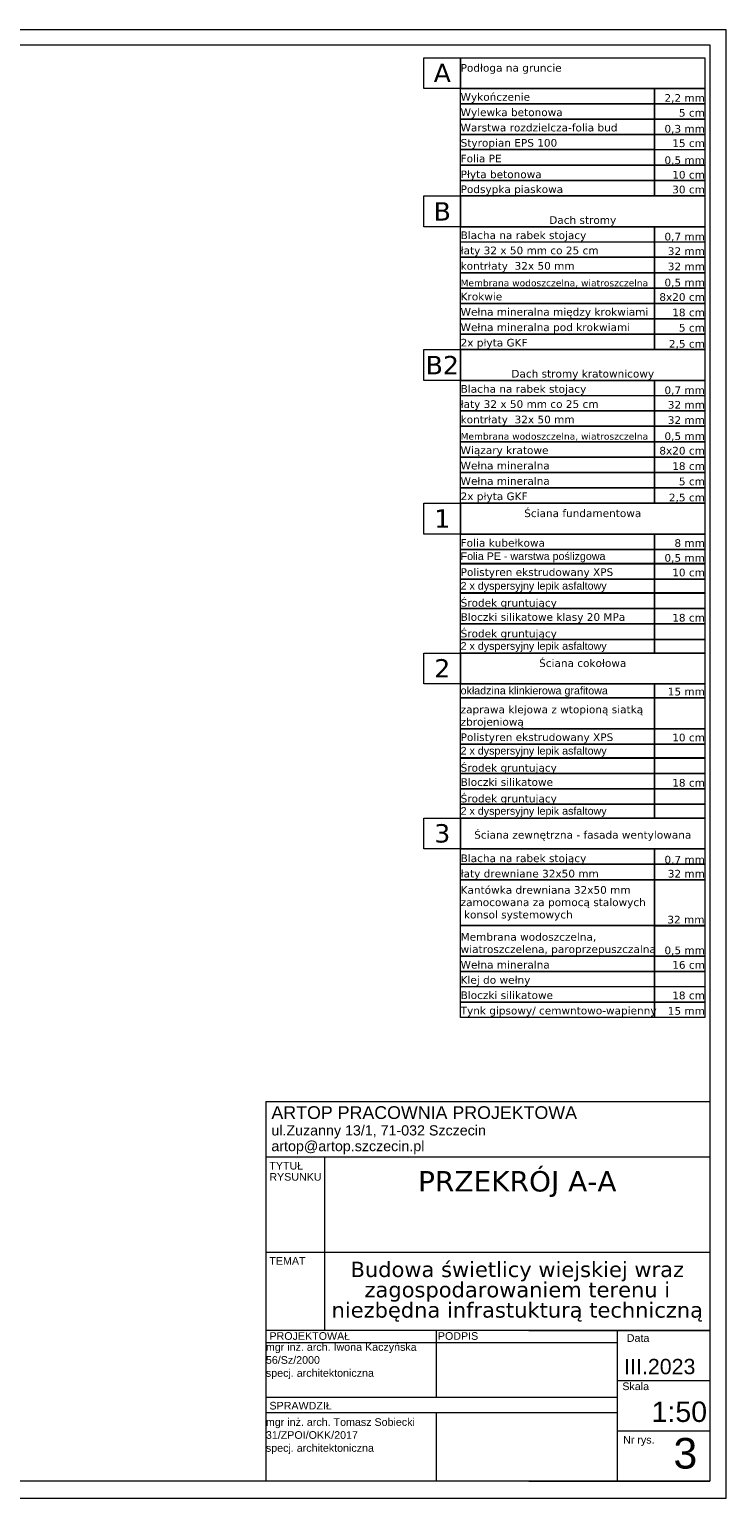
# Model space of a CAD drawing. Extents: x 5465377 to 5465550, y 5925276 to 5925338.
# Tile 107 of 182: x 5465415.42 to 5465422.25, y 5925324.05 to 5925338.45. Entities that reach past the tile are written whole.
import ezdxf

# ---------------------------------------------------------------- set-up
doc = ezdxf.new("R2010")
doc.units = 0
doc.header["$MEASUREMENT"] = 0
for name, color, linetype, lineweight in [('0_Nr_Pióra__141', 7, 'Continuous', 0), ('0_Nr_pióra__7_Nr_Pióra__7', 7, 'Continuous', 35), ('tabelki_Nr_pióra__141_Nr_Pióra__141', 7, 'Continuous', 0), ('tabelki_Nr_pióra__1_Nr_pióra__141_Nr_Pióra__141', 7, 'Continuous', 0), ('tabelki_Nr_pióra__7_Nr_Pióra__141', 7, 'Continuous', 0), ('tabelki_Nr_pióra__7_Nr_pióra__1_Nr_Pióra__141', 7, 'Continuous', 0), ('tabelki_Nr_pióra__7_Nr_pióra__7_Nr_Pióra__141', 7, 'Continuous', 0), ('tabelki_Nr_pióra__7_Nr_pióra__7_Nr_Pióra__7', 7, 'Continuous', 35)]:
    doc.layers.add(name, color=color, linetype=linetype, lineweight=lineweight)
doc.styles.add('GENERATED_STYLE_1', font='arial.ttf')
doc.styles.add('GENERATED_STYLE_4', font='arial.ttf')
doc.styles.add('GENERATED_STYLE_6', font='verdana.ttf')

msp = doc.modelspace()

# ---------------------------------------------------------------- linework, layer by layer
at = {"layer": '0_Nr_Pióra__141', "linetype": 'Continuous', "flags": 128}
for points in [[(5465401.775, 5925338.451), (5465422.253, 5925338.451), (5465422.253, 5925324.05), (5465401.775, 5925324.05)], [(5465402.21, 5925338.298), (5465422.099, 5925338.298), (5465422.099, 5925324.222), (5465402.21, 5925324.222)]]:
    msp.add_lwpolyline(points, close=True, dxfattribs=at)
at = {"layer": 'tabelki_Nr_pióra__141_Nr_Pióra__141', "linetype": 'Continuous'}
for p, q in [((5465417.743, 5925327.942), (5465422.099, 5925327.942)), ((5465417.743, 5925327.942), (5465417.743, 5925324.222)), ((5465422.099, 5925327.942), (5465422.099, 5925324.222)), ((5465422.099, 5925327.395), (5465417.743, 5925327.395)), ((5465422.099, 5925327.395), (5465417.743, 5925327.395)), ((5465418.318, 5925327.395), (5465418.318, 5925325.699)), ((5465422.099, 5925326.463), (5465417.743, 5925326.463)), ((5465422.099, 5925325.699), (5465417.743, 5925325.699)), ((5465422.099, 5925325.699), (5465417.743, 5925325.699)), ((5465419.414, 5925325.699), (5465419.414, 5925325.043)), ((5465420.321, 5925325.699), (5465422.099, 5925325.699)), ((5465421.189, 5925325.699), (5465421.189, 5925324.222)), ((5465421.189, 5925325.576), (5465417.743, 5925325.576)), ((5465421.189, 5925325.207), (5465422.099, 5925325.207)), ((5465421.189, 5925325.04), (5465417.743, 5925325.04)), ((5465421.189, 5925324.892), (5465417.743, 5925324.892)), ((5465419.414, 5925324.892), (5465419.414, 5925324.222)), ((5465421.189, 5925324.714), (5465422.099, 5925324.714)), ((5465420.321, 5925324.222), (5465417.743, 5925324.222)), ((5465422.099, 5925324.222), (5465417.743, 5925324.222)), ((5465420.321, 5925324.222), (5465422.099, 5925324.222))]:
    msp.add_line(p, q, dxfattribs=at)
at = {"layer": 'tabelki_Nr_pióra__1_Nr_pióra__141_Nr_Pióra__141', "linetype": 'Continuous', "flags": 128}
for points in [[(5465419.293, 5925338.173), (5465419.653, 5925338.173), (5465419.653, 5925337.872), (5465419.293, 5925337.872)], [(5465419.653, 5925338.173), (5465422.049, 5925338.173), (5465422.049, 5925337.872), (5465419.653, 5925337.872)], [(5465419.653, 5925337.872), (5465421.556, 5925337.872), (5465421.556, 5925337.721), (5465419.653, 5925337.721)], [(5465421.556, 5925337.872), (5465422.049, 5925337.872), (5465422.049, 5925337.721), (5465421.556, 5925337.721)], [(5465419.653, 5925337.721), (5465421.556, 5925337.721), (5465421.556, 5925337.57), (5465419.653, 5925337.57)], [(5465421.556, 5925337.721), (5465422.049, 5925337.721), (5465422.049, 5925337.57), (5465421.556, 5925337.57)], [(5465419.653, 5925337.572), (5465421.556, 5925337.572), (5465421.556, 5925337.421), (5465419.653, 5925337.421)], [(5465421.556, 5925337.572), (5465422.049, 5925337.572), (5465422.049, 5925337.421), (5465421.556, 5925337.421)], [(5465421.556, 5925337.572), (5465422.049, 5925337.572), (5465422.049, 5925337.421), (5465421.556, 5925337.421)], [(5465419.653, 5925337.421), (5465421.556, 5925337.421), (5465421.556, 5925337.272), (5465419.653, 5925337.272)], [(5465421.556, 5925337.421), (5465422.049, 5925337.421), (5465422.049, 5925337.27), (5465421.556, 5925337.27)], [(5465419.653, 5925337.272), (5465421.556, 5925337.272), (5465421.556, 5925337.121), (5465419.653, 5925337.121)], [(5465421.556, 5925337.272), (5465422.049, 5925337.272), (5465422.049, 5925337.121), (5465421.556, 5925337.121)], [(5465419.653, 5925337.12), (5465421.556, 5925337.12), (5465421.556, 5925336.969), (5465419.653, 5925336.969)], [(5465421.556, 5925337.12), (5465422.049, 5925337.12), (5465422.049, 5925336.969), (5465421.556, 5925336.969)], [(5465419.653, 5925336.969), (5465421.556, 5925336.969), (5465421.556, 5925336.818), (5465419.653, 5925336.818)], [(5465421.556, 5925336.969), (5465422.049, 5925336.969), (5465422.049, 5925336.818), (5465421.556, 5925336.818)], [(5465419.293, 5925336.818), (5465419.653, 5925336.818), (5465419.653, 5925336.516), (5465419.293, 5925336.516)], [(5465419.653, 5925336.818), (5465422.049, 5925336.818), (5465422.049, 5925336.516), (5465419.653, 5925336.516)], [(5465419.653, 5925336.516), (5465421.556, 5925336.516), (5465421.556, 5925336.366), (5465419.653, 5925336.366)], [(5465421.556, 5925336.516), (5465422.049, 5925336.516), (5465422.049, 5925336.366), (5465421.556, 5925336.366)], [(5465419.653, 5925336.367), (5465421.556, 5925336.367), (5465421.556, 5925336.217), (5465419.653, 5925336.217)], [(5465421.556, 5925336.367), (5465422.049, 5925336.367), (5465422.049, 5925336.217), (5465421.556, 5925336.217)], [(5465419.653, 5925336.217), (5465421.556, 5925336.217), (5465421.556, 5925336.066), (5465419.653, 5925336.066)], [(5465421.556, 5925336.217), (5465422.049, 5925336.217), (5465422.049, 5925336.066), (5465421.556, 5925336.066)], [(5465419.653, 5925336.066), (5465421.556, 5925336.066), (5465421.556, 5925335.915), (5465419.653, 5925335.915)], [(5465421.556, 5925336.066), (5465422.049, 5925336.066), (5465422.049, 5925335.915), (5465421.556, 5925335.915)], [(5465419.653, 5925335.915), (5465421.556, 5925335.915), (5465421.556, 5925335.764), (5465419.653, 5925335.764)], [(5465421.556, 5925335.915), (5465422.049, 5925335.915), (5465422.049, 5925335.764), (5465421.556, 5925335.764)], [(5465419.653, 5925335.764), (5465421.556, 5925335.764), (5465421.556, 5925335.614), (5465419.653, 5925335.614)], [(5465421.556, 5925335.764), (5465422.049, 5925335.764), (5465422.049, 5925335.614), (5465421.556, 5925335.614)], [(5465419.653, 5925335.614), (5465421.556, 5925335.614), (5465421.556, 5925335.463), (5465419.653, 5925335.463)], [(5465421.556, 5925335.614), (5465422.049, 5925335.614), (5465422.049, 5925335.463), (5465421.556, 5925335.463)], [(5465419.653, 5925335.463), (5465421.556, 5925335.463), (5465421.556, 5925335.312), (5465419.653, 5925335.312)], [(5465421.556, 5925335.463), (5465422.049, 5925335.463), (5465422.049, 5925335.312), (5465421.556, 5925335.312)], [(5465419.293, 5925335.312), (5465419.653, 5925335.312), (5465419.653, 5925335.01), (5465419.293, 5925335.01)], [(5465419.653, 5925335.312), (5465422.049, 5925335.312), (5465422.049, 5925335.01), (5465419.653, 5925335.01)], [(5465419.653, 5925335.01), (5465421.556, 5925335.01), (5465421.556, 5925334.86), (5465419.653, 5925334.86)], [(5465421.556, 5925335.01), (5465422.049, 5925335.01), (5465422.049, 5925334.86), (5465421.556, 5925334.86)], [(5465419.653, 5925334.861), (5465421.556, 5925334.861), (5465421.556, 5925334.711), (5465419.653, 5925334.711)], [(5465421.556, 5925334.861), (5465422.049, 5925334.861), (5465422.049, 5925334.711), (5465421.556, 5925334.711)], [(5465419.653, 5925334.711), (5465421.556, 5925334.711), (5465421.556, 5925334.56), (5465419.653, 5925334.56)], [(5465421.556, 5925334.711), (5465422.049, 5925334.711), (5465422.049, 5925334.56), (5465421.556, 5925334.56)], [(5465419.653, 5925334.56), (5465421.556, 5925334.56), (5465421.556, 5925334.409), (5465419.653, 5925334.409)], [(5465421.556, 5925334.56), (5465422.049, 5925334.56), (5465422.049, 5925334.409), (5465421.556, 5925334.409)], [(5465419.653, 5925334.409), (5465421.556, 5925334.409), (5465421.556, 5925334.258), (5465419.653, 5925334.258)], [(5465421.556, 5925334.409), (5465422.049, 5925334.409), (5465422.049, 5925334.258), (5465421.556, 5925334.258)], [(5465419.653, 5925334.258), (5465421.556, 5925334.258), (5465421.556, 5925334.107), (5465419.653, 5925334.107)], [(5465421.556, 5925334.258), (5465422.049, 5925334.258), (5465422.049, 5925334.107), (5465421.556, 5925334.107)], [(5465419.653, 5925334.107), (5465421.556, 5925334.107), (5465421.556, 5925333.957), (5465419.653, 5925333.957)], [(5465421.556, 5925334.107), (5465422.049, 5925334.107), (5465422.049, 5925333.957), (5465421.556, 5925333.957)], [(5465419.653, 5925333.957), (5465421.556, 5925333.957), (5465421.556, 5925333.806), (5465419.653, 5925333.806)], [(5465421.556, 5925333.957), (5465422.049, 5925333.957), (5465422.049, 5925333.806), (5465421.556, 5925333.806)], [(5465419.293, 5925333.806), (5465419.653, 5925333.806), (5465419.653, 5925333.504), (5465419.293, 5925333.504)], [(5465419.653, 5925333.806), (5465422.049, 5925333.806), (5465422.049, 5925333.504), (5465419.653, 5925333.504)], [(5465419.653, 5925333.502), (5465421.556, 5925333.502), (5465421.556, 5925333.351), (5465419.653, 5925333.351)], [(5465421.556, 5925333.502), (5465422.049, 5925333.502), (5465422.049, 5925333.351), (5465421.556, 5925333.351)], [(5465419.653, 5925333.351), (5465421.556, 5925333.351), (5465421.556, 5925333.216), (5465419.653, 5925333.216)], [(5465421.556, 5925333.351), (5465422.049, 5925333.351), (5465422.049, 5925333.216), (5465421.556, 5925333.216)], [(5465419.653, 5925333.213), (5465421.556, 5925333.213), (5465421.556, 5925333.063), (5465419.653, 5925333.063)], [(5465421.556, 5925333.213), (5465422.049, 5925333.213), (5465422.049, 5925333.063), (5465421.556, 5925333.063)], [(5465419.653, 5925333.063), (5465421.556, 5925333.063), (5465421.556, 5925332.927), (5465419.653, 5925332.927)], [(5465421.556, 5925333.063), (5465422.049, 5925333.063), (5465422.049, 5925332.927), (5465421.556, 5925332.927)], [(5465419.653, 5925332.925), (5465421.556, 5925332.925), (5465421.556, 5925332.774), (5465419.653, 5925332.774)], [(5465421.556, 5925332.925), (5465422.049, 5925332.925), (5465422.049, 5925332.774), (5465421.556, 5925332.774)], [(5465419.653, 5925332.774), (5465421.556, 5925332.774), (5465421.556, 5925332.623), (5465419.653, 5925332.623)], [(5465421.556, 5925332.774), (5465422.049, 5925332.774), (5465422.049, 5925332.623), (5465421.556, 5925332.623)], [(5465419.653, 5925332.623), (5465421.556, 5925332.623), (5465421.556, 5925332.472), (5465419.653, 5925332.472)], [(5465421.556, 5925332.623), (5465422.049, 5925332.623), (5465422.049, 5925332.472), (5465421.556, 5925332.472)], [(5465419.653, 5925332.472), (5465421.556, 5925332.472), (5465421.556, 5925332.337), (5465419.653, 5925332.337)], [(5465421.556, 5925332.472), (5465422.049, 5925332.472), (5465422.049, 5925332.337), (5465421.556, 5925332.337)], [(5465419.293, 5925332.337), (5465419.653, 5925332.337), (5465419.653, 5925332.035), (5465419.293, 5925332.035)], [(5465419.653, 5925332.337), (5465422.049, 5925332.337), (5465422.049, 5925332.035), (5465419.653, 5925332.035)], [(5465419.653, 5925332.035), (5465421.556, 5925332.035), (5465421.556, 5925331.899), (5465419.653, 5925331.899)], [(5465421.556, 5925332.035), (5465422.049, 5925332.035), (5465422.049, 5925331.899), (5465421.556, 5925331.899)], [(5465419.653, 5925331.899), (5465421.556, 5925331.899), (5465421.556, 5925331.596), (5465419.653, 5925331.596)], [(5465421.556, 5925331.899), (5465422.049, 5925331.899), (5465422.049, 5925331.596), (5465421.556, 5925331.596)], [(5465419.653, 5925331.596), (5465421.556, 5925331.596), (5465421.556, 5925331.445), (5465419.653, 5925331.445)], [(5465421.556, 5925331.596), (5465422.049, 5925331.596), (5465422.049, 5925331.445), (5465421.556, 5925331.445)], [(5465419.653, 5925331.445), (5465421.556, 5925331.445), (5465421.556, 5925331.31), (5465419.653, 5925331.31)], [(5465421.556, 5925331.445), (5465422.049, 5925331.445), (5465422.049, 5925331.31), (5465421.556, 5925331.31)], [(5465419.653, 5925331.307), (5465421.556, 5925331.307), (5465421.556, 5925331.156), (5465419.653, 5925331.156)], [(5465421.556, 5925331.307), (5465422.049, 5925331.307), (5465422.049, 5925331.156), (5465421.556, 5925331.156)], [(5465419.653, 5925331.156), (5465421.556, 5925331.156), (5465421.556, 5925331.006), (5465419.653, 5925331.006)], [(5465421.556, 5925331.156), (5465422.049, 5925331.156), (5465422.049, 5925331.006), (5465421.556, 5925331.006)], [(5465419.653, 5925331.006), (5465421.556, 5925331.006), (5465421.556, 5925330.855), (5465419.653, 5925330.855)], [(5465421.556, 5925331.006), (5465422.049, 5925331.006), (5465422.049, 5925330.855), (5465421.556, 5925330.855)], [(5465419.653, 5925330.855), (5465421.556, 5925330.855), (5465421.556, 5925330.719), (5465419.653, 5925330.719)], [(5465421.556, 5925330.855), (5465422.049, 5925330.855), (5465422.049, 5925330.719), (5465421.556, 5925330.719)], [(5465419.293, 5925330.719), (5465419.653, 5925330.719), (5465419.653, 5925330.418), (5465419.293, 5925330.418)], [(5465419.653, 5925330.719), (5465422.049, 5925330.719), (5465422.049, 5925330.418), (5465419.653, 5925330.418)], [(5465419.653, 5925330.418), (5465421.556, 5925330.418), (5465421.556, 5925330.267), (5465419.653, 5925330.267)], [(5465421.556, 5925330.418), (5465422.049, 5925330.418), (5465422.049, 5925330.267), (5465421.556, 5925330.267)], [(5465419.653, 5925330.267), (5465421.556, 5925330.267), (5465421.556, 5925330.116), (5465419.653, 5925330.116)], [(5465421.556, 5925330.267), (5465422.049, 5925330.267), (5465422.049, 5925330.116), (5465421.556, 5925330.116)], [(5465419.653, 5925330.116), (5465421.556, 5925330.116), (5465421.556, 5925329.666), (5465419.653, 5925329.666)], [(5465421.556, 5925330.116), (5465422.049, 5925330.116), (5465422.049, 5925329.666), (5465421.556, 5925329.666)], [(5465419.653, 5925329.666), (5465421.556, 5925329.666), (5465421.556, 5925329.366), (5465419.653, 5925329.366)], [(5465421.556, 5925329.663), (5465422.049, 5925329.663), (5465422.049, 5925329.366), (5465421.556, 5925329.366)], [(5465419.653, 5925329.366), (5465421.556, 5925329.366), (5465421.556, 5925329.216), (5465419.653, 5925329.216)], [(5465421.556, 5925329.366), (5465422.049, 5925329.366), (5465422.049, 5925329.216), (5465421.556, 5925329.216)], [(5465419.653, 5925329.217), (5465421.556, 5925329.217), (5465421.556, 5925329.067), (5465419.653, 5925329.067)], [(5465421.556, 5925329.217), (5465422.049, 5925329.217), (5465422.049, 5925329.067), (5465421.556, 5925329.067)], [(5465419.653, 5925329.068), (5465421.556, 5925329.068), (5465421.556, 5925328.917), (5465419.653, 5925328.917)], [(5465421.556, 5925329.068), (5465422.049, 5925329.068), (5465422.049, 5925328.917), (5465421.556, 5925328.917)], [(5465419.653, 5925328.917), (5465421.556, 5925328.917), (5465421.556, 5925328.767), (5465419.653, 5925328.767)], [(5465421.556, 5925328.917), (5465422.049, 5925328.917), (5465422.049, 5925328.767), (5465421.556, 5925328.767)]]:
    msp.add_lwpolyline(points, close=True, dxfattribs=at)

# ---------------------------------------------------------------- texts
at = {"layer": '0_Nr_pióra__7_Nr_Pióra__7', "linetype": 'Continuous', "char_height": 0.075, "attachment_point": 4, "style": 'GENERATED_STYLE_1'}
for s, insert in [('{Folia PE - warstwa poślizgowa}', (5465419.653, 5925333.276)), ('{2 x dyspersyjny lepik asfaltowy}', (5465419.653, 5925332.986)), ('{2 x dyspersyjny lepik asfaltowy}', (5465419.653, 5925332.396)), ('{okładzina klinkierowa grafitowa}', (5465419.653, 5925331.959)), ('{2 x dyspersyjny lepik asfaltowy}', (5465419.653, 5925331.369)), ('{2 x dyspersyjny lepik asfaltowy}', (5465419.653, 5925330.779))]:
    msp.add_mtext(s, dxfattribs=dict(at, insert=insert))
at = {"layer": 'tabelki_Nr_pióra__7_Nr_Pióra__141', "linetype": 'Continuous'}
for s, insert, char_height, attachment_point, style in [('{ARTOP PRACOWNIA PROJEKTOWA }', (5465417.797, 5925327.769), 0.125, 7, 'GENERATED_STYLE_4'), ('{ul.Zuzanny 13/1, 71-032 Szczecin }', (5465417.797, 5925327.579), 0.1, 7, 'GENERATED_STYLE_1'), ('{artop@artop.szczecin.pl }', (5465417.797, 5925327.425), 0.1, 7, 'GENERATED_STYLE_1'), ('{PRZEKRÓJ A-A}', (5465420.209, 5925327.005), 0.2, 8, 'GENERATED_STYLE_6'), ('{TEMAT}', (5465417.777, 5925326.342), 0.075, 7, 'GENERATED_STYLE_1'), ('{PROJEKTOWAŁ }', (5465417.778, 5925325.605), 0.075, 7, 'GENERATED_STYLE_1'), ('{PODPIS }', (5465419.43, 5925325.605), 0.075, 7, 'GENERATED_STYLE_1'), ('{ Data}', (5465421.254, 5925325.585), 0.075, 7, 'GENERATED_STYLE_1'), ('{III.2023}', (5465421.257, 5925325.267), 0.15, 7, 'GENERATED_STYLE_4'), ('{ Skala}', (5465421.21, 5925325.112), 0.075, 7, 'GENERATED_STYLE_1'), ('{SPRAWDZIŁ}', (5465417.778, 5925324.922), 0.075, 7, 'GENERATED_STYLE_1'), ('{ 1:50}', (5465421.449, 5925324.798), 0.2, 7, 'GENERATED_STYLE_4'), ('{ Nr rys.}', (5465421.218, 5925324.566), 0.075, 7, 'GENERATED_STYLE_1'), ('{3}', (5465421.741, 5925324.34), 0.3, 7, 'GENERATED_STYLE_4')]:
    msp.add_mtext(s, dxfattribs=dict(at, insert=insert, char_height=char_height, attachment_point=attachment_point, style=style))
at = {"layer": 'tabelki_Nr_pióra__7_Nr_Pióra__141', "linetype": 'Continuous', "char_height": 0.075, "attachment_point": 7, "style": 'GENERATED_STYLE_1'}
for s, insert, line_spacing_factor in [('{TYTUŁ \\PRYSUNKU}', (5465417.777, 5925327.165), 0.870942), ('{mgr inż. arch. Iwona Kaczyńska\\P56/Sz/2000\\Pspecj. architektoniczna}', (5465417.743, 5925325.221), 1.018908), ('{mgr inż. arch. Tomasz Sobiecki\\P31/ZPOI/OKK/2017\\Pspecj. architektoniczna}', (5465417.743, 5925324.486), 1.015287)]:
    msp.add_mtext(s, dxfattribs=dict(at, insert=insert, line_spacing_factor=line_spacing_factor))
at = {"layer": 'tabelki_Nr_pióra__7_Nr_Pióra__141', "linetype": 'Continuous', "insert": (5465420.209, 5925325.784), "char_height": 0.15, "width": 3.78067, "attachment_point": 8, "line_spacing_factor": 0.794969, "style": 'GENERATED_STYLE_6'}
msp.add_mtext('{Budowa świetlicy wiejskiej wraz zagospodarowaniem terenu i niezbędna infrastukturą techniczną}', dxfattribs=at)
at = {"layer": 'tabelki_Nr_pióra__7_Nr_pióra__1_Nr_Pióra__141', "linetype": 'Continuous', "insert": (5465422.049, 5925337.729), "char_height": 0.075, "attachment_point": 9, "style": 'GENERATED_STYLE_6'}
msp.add_mtext('{2,2 mm                  }', dxfattribs=at)
at = {"layer": 'tabelki_Nr_pióra__7_Nr_pióra__7_Nr_Pióra__141', "linetype": 'Continuous', "style": 'GENERATED_STYLE_6'}
for s, insert, char_height, attachment_point in [('{A          }', (5465419.473, 5925337.934), 0.18, 8), ('{Podłoga na gruncie}', (5465419.653, 5925338.015), 0.075, 7), ('{Wykończenie                  }', (5465419.653, 5925337.73), 0.075, 7), ('{Wylewka betonowa                   }', (5465419.653, 5925337.579), 0.075, 7), ('{5 cm                  }', (5465422.049, 5925337.594), 0.075, 9), ('{Warstwa rozdzielcza-folia bud               }', (5465419.653, 5925337.449), 0.075, 7), ('{0,3 mm                 }', (5465422.049, 5925337.427), 0.075, 9), ('{Styropian EPS 100                 }', (5465419.653, 5925337.28), 0.075, 7), ('{15 cm                  }', (5465422.049, 5925337.296), 0.075, 9), ('{Folia PE                }', (5465419.653, 5925337.146), 0.075, 7), ('{0,5 mm                 }', (5465422.049, 5925337.119), 0.075, 9), ('{Płyta betonowa                }', (5465419.653, 5925336.971), 0.075, 7), ('{10 cm                  }', (5465422.049, 5925336.987), 0.075, 9), ('{Podsypka piaskowa              }', (5465419.653, 5925336.825), 0.075, 7), ('{30 cm                  }', (5465422.049, 5925336.842), 0.075, 9)]:
    msp.add_mtext(s, dxfattribs=dict(at, insert=insert, char_height=char_height, attachment_point=attachment_point))
at = {"layer": 'tabelki_Nr_pióra__7_Nr_pióra__7_Nr_Pióra__7', "linetype": 'Continuous', "style": 'GENERATED_STYLE_6'}
for s, insert, char_height, attachment_point in [('{B          }', (5465419.473, 5925336.577), 0.18, 8), ('{Dach stromy}', (5465420.851, 5925336.523), 0.075, 8), ('{Blacha na rabek stojacy                }', (5465419.653, 5925336.374), 0.075, 7), ('{0,7 mm                  }', (5465422.049, 5925336.37), 0.075, 9), ('{łaty 32 x 50 mm co 25 cm     }', (5465419.653, 5925336.225), 0.075, 7), ('{32 mm                  }', (5465422.049, 5925336.238), 0.075, 9), ('{kontrłaty  32x 50 mm              }', (5465419.653, 5925336.074), 0.075, 7), ('{32 mm                  }', (5465422.049, 5925336.088), 0.075, 9), ('{Membrana wodoszczelna, wiatroszczelna  }', (5465419.653, 5925335.922), 0.065, 7), ('{Krokwie         }', (5465419.653, 5925335.793), 0.075, 7), ('{8x20 cm                  }', (5465422.049, 5925335.788), 0.075, 9), ('{0,5 mm                  }', (5465422.049, 5925335.92), 0.075, 9), ('{Wełna mineralna między krokwiami        }', (5465419.653, 5925335.623), 0.075, 7), ('{18 cm                  }', (5465422.049, 5925335.637), 0.075, 9), ('{Wełna mineralna pod krokwiami        }', (5465419.653, 5925335.472), 0.075, 7), ('{5 cm                  }', (5465422.049, 5925335.487), 0.075, 9), ('{B2          }', (5465419.473, 5925335.07), 0.18, 8), ('{2x płyta GKF       }', (5465419.653, 5925335.321), 0.075, 7), ('{2,5 cm                  }', (5465422.049, 5925335.319), 0.075, 9), ('{Dach stromy kratownicowy}', (5465420.851, 5925335.017), 0.075, 8), ('{Blacha na rabek stojacy                }', (5465419.653, 5925334.868), 0.075, 7), ('{0,7 mm                  }', (5465422.049, 5925334.864), 0.075, 9), ('{łaty 32 x 50 mm co 25 cm     }', (5465419.653, 5925334.719), 0.075, 7), ('{32 mm                  }', (5465422.049, 5925334.732), 0.075, 9), ('{kontrłaty  32x 50 mm              }', (5465419.653, 5925334.568), 0.075, 7), ('{32 mm                  }', (5465422.049, 5925334.582), 0.075, 9), ('{Membrana wodoszczelna, wiatroszczelna  }', (5465419.653, 5925334.419), 0.065, 7), ('{0,5 mm                  }', (5465422.049, 5925334.414), 0.075, 9), ('{Wiązary kratowe        }', (5465419.653, 5925334.267), 0.075, 7), ('{8x20 cm                  }', (5465422.049, 5925334.282), 0.075, 9), ('{Wełna mineralna        }', (5465419.653, 5925334.136), 0.075, 7), ('{18 cm                  }', (5465422.049, 5925334.131), 0.075, 9), ('{Wełna mineralna         }', (5465419.653, 5925333.985), 0.075, 7), ('{5 cm                  }', (5465422.049, 5925333.981), 0.075, 9), ('{2x płyta GKF       }', (5465419.653, 5925333.815), 0.075, 7), ('{2,5 cm                  }', (5465422.049, 5925333.813), 0.075, 9), ('{1          }', (5465419.473, 5925333.566), 0.18, 8), ('{Ściana fundamentowa}', (5465420.851, 5925333.669), 0.075, 8), ('{Folia kubełkowa                }', (5465419.653, 5925333.379), 0.075, 7), ('{8 mm                  }', (5465422.049, 5925333.377), 0.075, 9), ('{0,5 mm                  }', (5465422.049, 5925333.221), 0.075, 9), ('{Polistyren ekstrudowany XPS                }', (5465419.653, 5925333.072), 0.075, 7), ('{10 cm                  }', (5465422.049, 5925333.088), 0.075, 9), ('{Środek gruntujący              }', (5465419.653, 5925332.771), 0.075, 7), ('{                  }', (5465422.049, 5925332.932), 0.075, 9), ('{Bloczki silikatowe klasy 20 MPa         }', (5465419.653, 5925332.632), 0.075, 7), ('{18 cm                  }', (5465422.049, 5925332.645), 0.075, 9), ('{Środek gruntujący              }', (5465419.653, 5925332.47), 0.075, 7), ('{2          }', (5465419.473, 5925332.098), 0.18, 8), ('{Ściana cokołowa}', (5465420.851, 5925332.2), 0.075, 8), ('{15 mm                  }', (5465422.049, 5925331.921), 0.075, 9), ('{Polistyren ekstrudowany XPS                }', (5465419.653, 5925331.454), 0.075, 7), ('{10 cm                  }', (5465422.049, 5925331.471), 0.075, 9), ('{                  }', (5465422.049, 5925331.315), 0.075, 9), ('{Środek gruntujący              }', (5465419.653, 5925331.154), 0.075, 7), ('{Bloczki silikatowe         }', (5465419.653, 5925331.034), 0.075, 7), ('{18 cm                  }', (5465422.049, 5925331.027), 0.075, 9), ('{Środek gruntujący              }', (5465419.653, 5925330.852), 0.075, 7), ('{3          }', (5465419.473, 5925330.477), 0.18, 8), ('{Ściana zewnętrzna - fasada wentylowana}', (5465420.851, 5925330.497), 0.075, 8), ('{Blacha na rabek stojący               }', (5465419.653, 5925330.267), 0.075, 7), ('{0,7 mm                  }', (5465422.049, 5925330.263), 0.075, 9), ('{łaty drewniane 32x50 mm               }', (5465419.653, 5925330.117), 0.075, 7), ('{32 mm                  }', (5465422.049, 5925330.136), 0.075, 9), ('{32 mm                  }', (5465422.045, 5925329.686), 0.075, 9), ('{0,5 mm                  }', (5465422.049, 5925329.374), 0.075, 9), ('{Wełna mineralna                }', (5465419.653, 5925329.244), 0.075, 7), ('{16 cm                  }', (5465422.049, 5925329.242), 0.075, 9), ('{Klej do wełny        }', (5465419.653, 5925329.075), 0.075, 7), ('{Bloczki silikatowe         }', (5465419.653, 5925328.945), 0.075, 7), ('{18 cm                  }', (5465422.049, 5925328.943), 0.075, 9), ('{Tynk gipsowy/ cemwntowo-wapienny       }', (5465419.653, 5925328.774), 0.075, 7), ('{15 mm                  }', (5465422.049, 5925328.791), 0.075, 9)]:
    msp.add_mtext(s, dxfattribs=dict(at, insert=insert, char_height=char_height, attachment_point=attachment_point))
at = {"layer": 'tabelki_Nr_pióra__7_Nr_pióra__7_Nr_Pióra__7', "linetype": 'Continuous', "char_height": 0.075, "width": 1.90246, "attachment_point": 7, "style": 'GENERATED_STYLE_6'}
for s, insert, line_spacing_factor in [('{zaprawa klejowa z wtopioną siatką zbrojeniową                }', (5465419.653, 5925331.605), 0.968291), ('{Kantówka drewniana 32x50 mm \\Pzamocowana za pomocą stalowych\\P konsol systemowych                }', (5465419.653, 5925329.715), 0.966871), ('{Membrana wodoszczelna, \\Pwiatroszczelena, paroprzepuszczalna            }', (5465419.653, 5925329.376), 0.963513)]:
    msp.add_mtext(s, dxfattribs=dict(at, insert=insert, line_spacing_factor=line_spacing_factor))

doc.saveas('drawing.dxf')
